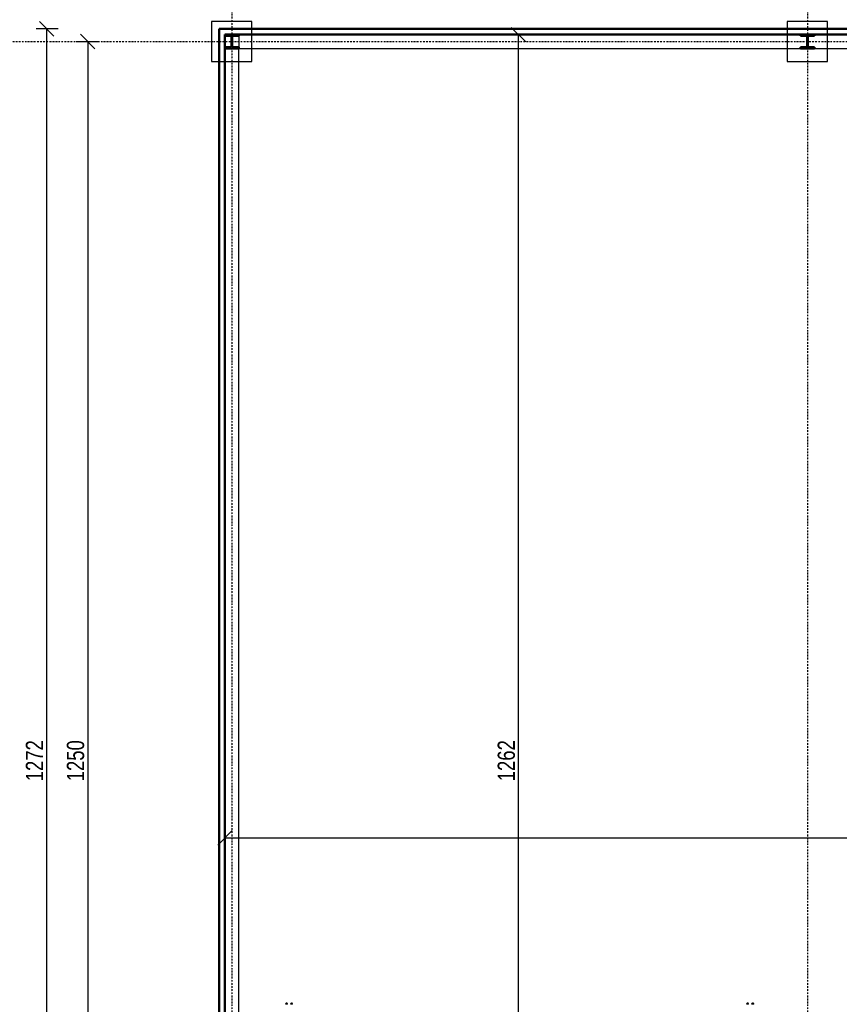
# Model space of a CAD drawing. Header units: centimetres. Extents: x 0 to 55409, y -2708 to 14680.
# Tile 117 of 215: x 49389 to 50100, y 4934 to 5790. Entities that reach past the tile are written whole.
import ezdxf

# ---------------------------------------------------------------- set-up
doc = ezdxf.new("R2010")
doc.units = ezdxf.units.CM
doc.header["$LTSCALE"] = 0.01
doc.linetypes.add('Ciągłe', pattern=[0])
doc.linetypes.add('DASHDOT2', pattern=[12.7, 6.35, -3.175, 0, -3.175])
for name, color, linetype in [('A-Grid', 191, 'DASHDOT2'), ('A-konstrukcja', 7, 'Continuous'), ('CKOPIS_WIDOK', 3, 'Continuous'), ('CKSCIANY_WIDOK', 7, 'Ciągłe'), ('CKWYMIAR', 3, 'Continuous')]:
    doc.layers.add(name, color=color, linetype=linetype)
doc.layers.add('CKPOM_POWIERZ', color=1, linetype='Continuous', plot=False)
doc.layers.add('CKSCIANY_PRZEKR', color=6, linetype='Continuous', lineweight=50)
doc.layers.add('CSPROFILE_PRZEKR', color=4, linetype='Continuous', lineweight=50)
doc.styles.get("Standard").update_dxf_attribs({"font": 'ic-simplex.shx', "width": 0.8})
doc.dimstyles.new('Kopia2 CADKON cm', dxfattribs={"dimscale": 5, "dimtxt": 3, "dimasz": 2.5, "dimexe": 1.8, "dimexo": 5, "dimgap": 0.6, "dimtad": 1, "dimrnd": 0.5, "dimtxsty": 'Standard', "dimblk1": 'OBLIQUE', "dimblk2": 'OBLIQUE', "dimsah": 1, "dimcen": 2.5, "dimadec": 1, "dimazin": 2, "dimtfac": 1, "dimtix": 1, "dimtmove": 2, "dimatfit": 3, "dimldrblk": 'OPEN30', "dimfxl": 2, "dimfxlon": 1, "dimtfill": 1, "dimtolj": 1, "dimarcsym": 0})

# ---------------------------------------------------------------- blocks, each defined once
blk = doc.blocks.new('A$7E8814A102C37C')
at = {"layer": 'A-Grid', "ltscale": 20}
blk.add_line((-367, -417), (3350, -417), dxfattribs=at)
for points in [[(0, -50), (0, -2068)], [(500, -50), (500, -2068)]]:
    blk.add_lwpolyline(points, dxfattribs=at)
at = {"layer": 'CKOPIS_WIDOK'}
for points in [[(-11, -406), (1511, -406), (1511, -1678), (-11, -1678)], [(-6, -411), (1506, -411), (1506, -1673), (-6, -1673)]]:
    blk.add_lwpolyline(points, close=True, dxfattribs=at)
blk = doc.blocks.new('A$7E8814B27261F1')
at = {"color": 7, "linetype": 'Continuous'}
for p, q in [((4193.1, 4403.6), (4199.1, 4403.6)), ((4193.1, 4396), (4199.1, 4396)), ((4193.2, 4407.3), (4199.2, 4407.3)), ((4193.2, 4392.3), (4199.2, 4392.3)), ((4199.1, 4396), (4199.7, 4394.2)), ((4199.2, 4407.3), (4199.7, 4405.4)), ((4199.7, 4406.3), (4199.2, 4407.3)), ((4199.2, 4392.3), (4199.7, 4393.3)), ((4201.2, 4403.8), (4199.7, 4403.8)), ((4199.7, 4395.8), (4201.2, 4395.8)), ((4202.2, 4402.8), (4201.2, 4403.8)), ((4201.2, 4395.8), (4202.2, 4396.8)), ((4193.1, 4358.6), (4199.1, 4358.6)), ((4193.1, 4351), (4199.1, 4351)), ((4193.2, 4362.3), (4199.2, 4362.3)), ((4193.2, 4347.3), (4199.2, 4347.3)), ((4199.1, 4351), (4199.7, 4349.2)), ((4199.2, 4362.3), (4199.7, 4360.4)), ((4199.7, 4361.3), (4199.2, 4362.3)), ((4199.2, 4347.3), (4199.7, 4348.3)), ((4201.2, 4358.8), (4199.7, 4358.8)), ((4199.7, 4350.8), (4201.2, 4350.8)), ((4202.2, 4357.8), (4201.2, 4358.8)), ((4201.2, 4350.8), (4202.2, 4351.8)), ((4193.1, 399), (4199.1, 399)), ((4193.1, 391.4), (4199.1, 391.4)), ((4193.1, 354), (4199.1, 354)), ((4193.1, 346.4), (4199.1, 346.4)), ((4193.2, 402.7), (4199.2, 402.7)), ((4193.2, 387.7), (4199.2, 387.7)), ((4193.2, 357.7), (4199.2, 357.7)), ((4193.2, 342.7), (4199.2, 342.7)), ((4199.1, 391.4), (4199.7, 389.6)), ((4199.1, 346.4), (4199.7, 344.6)), ((4199.2, 402.7), (4199.7, 400.8)), ((4199.7, 401.7), (4199.2, 402.7)), ((4199.2, 387.7), (4199.7, 388.7)), ((4199.2, 357.7), (4199.7, 355.8)), ((4199.7, 356.7), (4199.2, 357.7)), ((4199.2, 342.7), (4199.7, 343.7)), ((4201.2, 399.2), (4199.7, 399.2)), ((4199.7, 391.2), (4201.2, 391.2)), ((4201.2, 354.2), (4199.7, 354.2)), ((4199.7, 346.2), (4201.2, 346.2)), ((4202.2, 398.2), (4201.2, 399.2)), ((4201.2, 391.2), (4202.2, 392.2)), ((4202.2, 353.2), (4201.2, 354.2)), ((4201.2, 346.2), (4202.2, 347.2))]:
    blk.add_line(p, q, dxfattribs=at)
for centre, radius, start, end in [((4190.3, 4405.5), 3.36, 325.20586, 33.06224), ((4181.1, 4399.8), 12.5, 342.58845, 17.41155), ((4190.4, 4394.1), 3.36, 326.89213, 34.83976), ((4196, 4405.6), 3.71, 326.61714, 357.42594), ((4186.3, 4399.7), 13.4, 0.63932, 16.94798), ((4186.3, 4400), 13.4, 343.05789, 359.35482), ((4196.1, 4394.2), 3.63, 327.95634, 359.24804), ((4190.3, 4360.5), 3.36, 325.20586, 33.06224), ((4181.1, 4354.8), 12.5, 342.58845, 17.41155), ((4190.4, 4349.1), 3.36, 326.89213, 34.83976), ((4196, 4360.6), 3.71, 326.61714, 357.42594), ((4186.3, 4354.7), 13.4, 0.63932, 16.94798), ((4186.3, 4355), 13.4, 343.05789, 359.35482), ((4196.1, 4349.2), 3.63, 327.95634, 359.24804), ((4190.3, 400.9), 3.36, 325.20586, 33.06224), ((4181.1, 395.2), 12.5, 342.58845, 17.41155), ((4190.4, 389.5), 3.36, 326.89213, 34.83976), ((4190.3, 355.9), 3.36, 325.20586, 33.06224), ((4181.1, 350.2), 12.5, 342.58845, 17.41155), ((4190.4, 344.5), 3.36, 326.89213, 34.83976), ((4196, 401), 3.71, 326.61714, 357.42594), ((4186.3, 395.1), 13.4, 0.63932, 16.94798), ((4186.3, 395.4), 13.4, 343.05789, 359.35482), ((4196, 356), 3.71, 326.61714, 357.42594), ((4186.3, 350.1), 13.4, 0.63932, 16.94798), ((4186.3, 350.4), 13.4, 343.05789, 359.35482), ((4196.1, 389.6), 3.63, 327.95634, 359.24804), ((4196.1, 344.6), 3.63, 327.95634, 359.24804)]:
    blk.add_arc(centre, radius, start, end, dxfattribs=at)
for centre, major_axis, start_param, end_param in [((4199.7, 4399.8), (0, -6.5), 2.617994, 3.665191), ((4199.7, 4399.8), (0, 6.5), 0.523599, 1.570796), ((4199.7, 4399.8), (0, 4.15), 6.013502, 6.283185), ((4199.7, 4399.8), (0, 4.15), 0, 3.411276), ((4199.7, 4399.8), (0, -6.5), 4.712389, 5.759587), ((4199.7, 4399.8), (0, 6.5), 2.617994, 3.665191), ((4199.7, 4399.8), (0, 6.5), 5.375263, 5.759587), ((4199.7, 4399.8), (0, -6.5), 0.523599, 0.907923), ((4201.2, 4399.8), (0, 4), 6.274458, 6.283185), ((4201.2, 4399.8), (0, 4), 0, 3.141593), ((4199.7, 4354.8), (0, -6.5), 2.617994, 3.665191), ((4199.7, 4354.8), (0, 6.5), 0.523599, 1.570796), ((4199.7, 4354.8), (0, 4.15), 6.013502, 6.283185), ((4199.7, 4354.8), (0, 4.15), 0, 3.411276), ((4199.7, 4354.8), (0, -6.5), 4.712389, 5.759587), ((4199.7, 4354.8), (0, 6.5), 2.617994, 3.665191), ((4199.7, 4354.8), (0, 6.5), 5.375263, 5.759587), ((4199.7, 4354.8), (0, -6.5), 0.523599, 0.907923), ((4201.2, 4354.8), (0, 4), 6.274458, 6.283185), ((4201.2, 4354.8), (0, 4), 0, 3.141593), ((4199.7, 395.2), (0, -6.5), 2.617994, 3.665191), ((4199.7, 395.2), (0, 6.5), 0.523599, 1.570796), ((4199.7, 395.2), (0, 4.15), 6.013502, 6.283185), ((4199.7, 395.2), (0, 4.15), 0, 3.411276), ((4199.7, 395.2), (0, -6.5), 4.712389, 5.759587), ((4199.7, 395.2), (0, 6.5), 2.617994, 3.665191), ((4199.7, 350.2), (0, -6.5), 2.617994, 3.665191), ((4199.7, 350.2), (0, 6.5), 0.523599, 1.570796), ((4199.7, 350.2), (0, 4.15), 6.013502, 6.283185), ((4199.7, 350.2), (0, 4.15), 0, 3.411276), ((4199.7, 350.2), (0, -6.5), 4.712389, 5.759587), ((4199.7, 350.2), (0, 6.5), 2.617994, 3.665191), ((4199.7, 395.2), (0, 6.5), 5.375263, 5.759587), ((4199.7, 395.2), (0, -6.5), 0.523599, 0.907923), ((4199.7, 350.2), (0, 6.5), 5.375263, 5.759587), ((4199.7, 350.2), (0, -6.5), 0.523599, 0.907923), ((4201.2, 395.2), (0, 4), 0, 3.15032), ((4201.2, 350.2), (0, 4), 0, 3.15032)]:
    blk.add_ellipse(centre, major_axis=major_axis, ratio=0.008727, start_param=start_param, end_param=end_param, dxfattribs=at)
for centre in [(4202.2, 4399.8), (4202.2, 4354.8), (4202.2, 395.2), (4202.2, 350.2)]:
    blk.add_ellipse(centre, major_axis=(0, 3), ratio=0.008727, dxfattribs=at)
blk = doc.blocks.new('CK_S_EXT_HEBHEB120')
for p, q in [((-60, 60), (60, 60)), ((-60, 60), (-60, 49)), ((-60, 49), (-15.25, 49)), ((-3.25, -37), (-3.25, 37)), ((3.25, -37), (3.25, 37)), ((60, 49), (15.25, 49)), ((60, 60), (60, 49)), ((-60, -60), (-60, -49)), ((-60, -49), (-15.25, -49)), ((-60, -60), (60, -60)), ((60, -49), (15.25, -49)), ((60, -60), (60, -49))]:
    blk.add_line(p, q)
for centre, start, end in [((-15.25, 37), 0, 90), ((15.25, 37), 90, 180), ((-15.25, -37), 270, 0), ((15.25, -37), 180, 270)]:
    blk.add_arc(centre, 12, start, end)
blk = doc.blocks.new('_OBLIQUE')
at = {"color": 0, "linetype": 'ByBlock'}
blk.add_line((-0.5, -0.5), (0.5, 0.5), dxfattribs=at)
blk = doc.blocks.new('*D269')
at = {"layer": 'CKWYMIAR', "color": 0, "lineweight": -2}
for p, q in [((49561.82, 5913.78), (49561.82, 5932.78)), ((52583.82, 5913.78), (52583.82, 5932.78)), ((49561.82, 5923.78), (52583.82, 5923.78))]:
    blk.add_line(p, q, dxfattribs=at)
at = {"layer": 'CKWYMIAR', "color": 0, "lineweight": -2, "xscale": 12.5, "yscale": 12.5, "zscale": 12.5, "rotation": 180}
blk.add_blockref('_OBLIQUE', (49561.82, 5923.78), dxfattribs=at)
at = {"layer": 'CKWYMIAR', "color": 0, "lineweight": -2, "xscale": 12.5, "yscale": 12.5, "zscale": 12.5}
blk.add_blockref('_OBLIQUE', (52583.82, 5923.78), dxfattribs=at)
at = {"layer": 'CKWYMIAR', "color": 0, "lineweight": -3, "insert": (51072.82, 5934.28), "char_height": 15, "attachment_point": 5, "bg_fill": 3, "box_fill_scale": 1.1, "bg_fill_color": 256, "bg_fill_true_color": 13158600, "bg_fill_transparency": 0}
blk.add_mtext('\\A1;3022', dxfattribs=at)
blk = doc.blocks.new('_Open30')
at = {"color": 0, "linetype": 'ByBlock', "lineweight": -2}
for p, q in [((-1, 0.268), (0, 0)), ((0, 0), (-1, -0.268)), ((0, 0), (-1, 0))]:
    blk.add_line(p, q, dxfattribs=at)
blk = doc.blocks.new('*D270')
at = {"layer": 'CKWYMIAR', "color": 0, "lineweight": -2}
for p, q in [((49421.94, 5781.6), (49402.94, 5781.6)), ((49411.94, 5781.6), (49411.94, 4509.6)), ((49421.94, 4509.6), (49402.94, 4509.6))]:
    blk.add_line(p, q, dxfattribs=at)
at = {"layer": 'CKWYMIAR', "color": 0, "lineweight": -2, "xscale": 12.5, "yscale": 12.5, "zscale": 12.5}
for p, rotation in [((49411.94, 5781.6), 90), ((49411.94, 4509.6), 270)]:
    blk.add_blockref('_OBLIQUE', p, dxfattribs=dict(at, rotation=rotation))
at = {"layer": 'CKWYMIAR', "color": 0, "lineweight": -3, "insert": (49401.44, 5145.6), "char_height": 15, "attachment_point": 5, "rotation": 90, "bg_fill": 3, "box_fill_scale": 1.1, "bg_fill_color": 256, "bg_fill_true_color": 13158600, "bg_fill_transparency": 0}
blk.add_mtext('\\A1;1272', dxfattribs=at)
blk = doc.blocks.new('*D271')
at = {"layer": 'CKWYMIAR', "color": 0, "lineweight": -2}
for p, q in [((49566.82, 5088.58), (49566.82, 5069.58)), ((51078.82, 5088.58), (51078.82, 5069.58)), ((49566.82, 5078.58), (51078.82, 5078.58))]:
    blk.add_line(p, q, dxfattribs=at)
at = {"layer": 'CKWYMIAR', "color": 0, "lineweight": -2, "xscale": 12.5, "yscale": 12.5, "zscale": 12.5, "rotation": 180}
blk.add_blockref('_OBLIQUE', (49566.82, 5078.58), dxfattribs=at)
at = {"layer": 'CKWYMIAR', "color": 0, "lineweight": -2, "xscale": 12.5, "yscale": 12.5, "zscale": 12.5}
blk.add_blockref('_OBLIQUE', (51078.82, 5078.58), dxfattribs=at)
at = {"layer": 'CKWYMIAR', "color": 0, "lineweight": -3, "insert": (50322.82, 5089.08), "char_height": 15, "attachment_point": 5, "bg_fill": 3, "box_fill_scale": 1.1, "bg_fill_color": 256, "bg_fill_true_color": 13158600, "bg_fill_transparency": 0}
blk.add_mtext('\\A1;1512', dxfattribs=at)
blk = doc.blocks.new('*D272')
at = {"layer": 'CKWYMIAR', "color": 0, "lineweight": -2}
for p, q in [((49811.86, 5776.6), (49830.86, 5776.6)), ((49821.86, 4514.63), (49821.86, 5776.6)), ((49811.86, 4514.63), (49830.86, 4514.63))]:
    blk.add_line(p, q, dxfattribs=at)
at = {"layer": 'CKWYMIAR', "color": 0, "lineweight": -2, "xscale": 12.5, "yscale": 12.5, "zscale": 12.5}
for p, rotation in [((49821.86, 5776.6), 90), ((49821.86, 4514.63), 270)]:
    blk.add_blockref('_OBLIQUE', p, dxfattribs=dict(at, rotation=rotation))
at = {"layer": 'CKWYMIAR', "color": 0, "lineweight": -3, "insert": (49811.36, 5145.61), "char_height": 15, "attachment_point": 5, "rotation": 90, "bg_fill": 3, "box_fill_scale": 1.1, "bg_fill_color": 256, "bg_fill_true_color": 13158600, "bg_fill_transparency": 0}
blk.add_mtext('\\A1;1262', dxfattribs=at)
blk = doc.blocks.new('*D280')
at = {"layer": 'CKWYMIAR', "color": 0, "lineweight": -2}
for p, q in [((49437.67, 5770.6), (49456.67, 5770.6)), ((49447.67, 5770.6), (49447.67, 4520.6)), ((49437.67, 4520.6), (49456.67, 4520.6))]:
    blk.add_line(p, q, dxfattribs=at)
at = {"layer": 'CKWYMIAR', "color": 0, "lineweight": -2, "xscale": 12.5, "yscale": 12.5, "zscale": 12.5}
for p, rotation in [((49447.67, 5770.6), 90), ((49447.67, 4520.6), 270)]:
    blk.add_blockref('_OBLIQUE', p, dxfattribs=dict(at, rotation=rotation))
at = {"layer": 'CKWYMIAR', "color": 0, "lineweight": -3, "insert": (49437.17, 5145.6), "char_height": 15, "attachment_point": 5, "rotation": 90, "bg_fill": 3, "box_fill_scale": 1.1, "bg_fill_color": 256, "bg_fill_true_color": 13158600, "bg_fill_transparency": 0}
blk.add_mtext('\\A1;1250', dxfattribs=at)

msp = doc.modelspace()

# ---------------------------------------------------------------- linework, layer by layer
at = {"layer": 'CKPOM_POWIERZ'}
msp.add_lwpolyline([(49578.82, 5776.604), (49578.82, 5764.604), (49566.82, 5764.604), (49566.82, 4526.604), (49601.929, 4526.604), (49601.929, 4534.625), (50060.429, 4534.625), (51078.82, 4526.604)], dxfattribs=at)
msp.add_lwpolyline([(49578.82, 5764.604), (51066.82, 5764.604), (51066.82, 4526.604), (49578.82, 4526.604)], close=True, dxfattribs=at)
at = {"layer": 'CKSCIANY_PRZEKR'}
for p, q in [((49561.82, 5781.604), (50127.929, 5781.604)), ((49561.82, 4509.604), (49561.82, 5781.604)), ((49561.82, 5781.604), (49561.82, 5776.604)), ((49566.82, 5776.604), (50122.929, 5776.604)), ((49566.82, 4514.604), (49566.82, 5776.604))]:
    msp.add_line(p, q, dxfattribs=at)
at = {"layer": 'CKSCIANY_WIDOK'}
for points in [[(49555.32, 5753.104), (49590.32, 5753.104), (49590.32, 5788.104), (49555.32, 5788.104)], [(50055.32, 5753.104), (50090.32, 5753.104), (50090.32, 5788.104), (50055.32, 5788.104)]]:
    msp.add_lwpolyline(points, close=True, dxfattribs=at)

# ---------------------------------------------------------------- block references
at = {"layer": 'A-Grid', "lineweight": -3}
msp.add_blockref('A$7E8814A102C37C', (49572.82, 6187.604), dxfattribs=at)
at = {"layer": 'A-konstrukcja', "xscale": 0.1, "yscale": 0.1, "zscale": 0.1, "rotation": 89.99999999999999}
msp.add_blockref('A$7E8814B27261F1', (50060.429, 4514.625), dxfattribs=at)
at = {"layer": 'CSPROFILE_PRZEKR', "xscale": 0.1, "yscale": 0.1, "zscale": 0.1, "rotation": 359.9999999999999}
for p in [(49572.82, 5770.604), (50072.82, 5770.604)]:
    msp.add_blockref('CK_S_EXT_HEBHEB120', p, dxfattribs=at)

# ---------------------------------------------------------------- next in the draw order: dimensions: what is measured, and where the dimension line sits
at = {"layer": 'CKWYMIAR', "lineweight": -3}
for base, p1, p2, picture, middle in [((49447.671, 4520.604), (49411.943, 5770.604), (49411.943, 4520.604), '*D280', (49437.171, 5145.604)), ((49821.856, 5776.604), (49601.929, 4514.625), (49601.929, 5776.604), '*D272', (49811.356, 5145.615))]:
    dim = msp.add_linear_dim(base=base, p1=p1, p2=p2, angle=90, dimstyle='Kopia2 CADKON cm', override={"dimtxt": 3, "dimfxl": 2, "dimfxlon": 1, "dimtfill": 1, "dimtfillclr": 0}, dxfattribs=at)
    dim.commit()
    dim.dimension.update_dxf_attribs({"geometry": picture, "text_midpoint": middle})

# ---------------------------------------------------------------- next in the draw order: dimensions: what is measured, and where the dimension line sits
dim = msp.add_linear_dim(base=(51078.82, 5078.578), p1=(49566.82, 5145.604), p2=(51078.82, 5145.604), dimstyle='Kopia2 CADKON cm', override={"dimtxt": 3, "dimfxl": 2, "dimfxlon": 1, "dimtfill": 1, "dimtfillclr": 0}, dxfattribs=at)
dim.commit()
dim.dimension.update_dxf_attribs({"geometry": '*D271', "text_midpoint": (50322.82, 5089.078)})

# ---------------------------------------------------------------- next in the draw order: dimensions: what is measured, and where the dimension line sits
dim = msp.add_linear_dim(base=(49411.943, 4509.604), p1=(49561.82, 5781.604), p2=(49561.82, 4509.604), angle=90, dimstyle='Kopia2 CADKON cm', override={"dimtxt": 3, "dimfxl": 2, "dimfxlon": 1, "dimtfill": 1, "dimtfillclr": 0}, dxfattribs=at)
dim.commit()
dim.dimension.update_dxf_attribs({"geometry": '*D270', "text_midpoint": (49401.443, 5145.604)})

# ---------------------------------------------------------------- next in the draw order: dimensions: what is measured, and where the dimension line sits
dim = msp.add_linear_dim(base=(52583.82, 5923.778), p1=(49561.82, 5781.604), p2=(52583.82, 5781.604), dimstyle='Kopia2 CADKON cm', override={"dimtxt": 3, "dimfxl": 2, "dimfxlon": 1, "dimtfill": 1, "dimtfillclr": 0}, dxfattribs=at)
dim.commit()
dim.dimension.update_dxf_attribs({"geometry": '*D269', "text_midpoint": (51072.82, 5934.278)})

doc.saveas('drawing.dxf')
